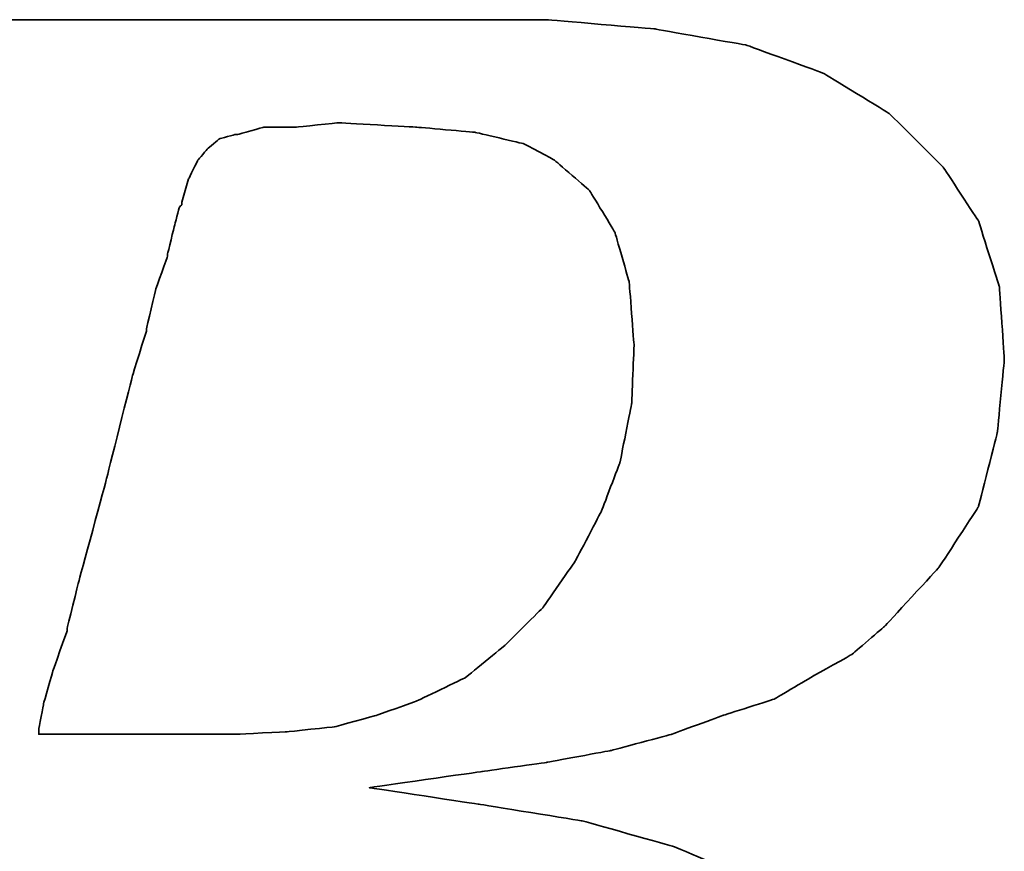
# Model space of a CAD drawing. Header units: millimetres. Extents: x 2 to 334, y 78 to 186.
# Tile 31 of 51: x 246.48 to 247.74, y 110.35 to 111.41. Entities that reach past the tile are written whole.
import ezdxf

# ---------------------------------------------------------------- set-up
doc = ezdxf.new("R2010")
doc.units = ezdxf.units.MM
doc.header["$LTSCALE"] = 0.15
doc.layers.add('DIM', color=4, linetype='CONTINUOUS')
doc.layers.add('layer 1', color=7, linetype='CONTINUOUS')

# ---------------------------------------------------------------- blocks, each defined once
blk = doc.blocks.new('TBI MOTION logo(完整正式版)')
at = {"layer": 'layer 1', "color": 22, "lineweight": 35}
for points, knots in [([(-64.65375, -6.86375), (-64.65375, -6.86375), (-64.84375, -7.29625), (-64.84375, -7.29625), (-64.84375, -7.29625), (-64.84375, -7.29625), (-64.86875, -7.34375), (-64.86875, -7.34375), (-64.86875, -7.34375), (-64.86875, -7.34375), (-64.86875, -7.36875), (-64.86875, -7.36875), (-64.86875, -7.36875), (-64.86875, -7.36875), (-65.15375, -7.65375), (-65.15375, -7.65375), (-65.15375, -7.65375), (-65.15375, -7.65375), (-65.17875, -7.65375), (-65.17875, -7.65375), (-65.17875, -7.65375), (-65.17875, -7.65375), (-65.20375, -7.67875), (-65.20375, -7.67875), (-65.20375, -7.67875), (-65.20375, -7.67875), (-65.58875, -7.87125), (-65.58875, -7.87125), (-65.58875, -7.87125), (-65.58875, -7.87125), (-65.63375, -7.87125), (-65.63375, -7.87125), (-65.63375, -7.87125), (-65.63375, -7.87125), (-65.65875, -7.89375), (-65.65875, -7.89375), (-65.65875, -7.89375), (-65.65875, -7.89375), (-66.09375, -7.94375), (-66.09375, -7.94375), (-66.09375, -7.94375), (-66.09375, -7.94375), (-66.11375, -7.94375), (-66.11375, -7.94375), (-66.11375, -7.94375), (-66.11375, -7.94375), (-66.16375, -7.94375), (-66.16375, -7.94375), (-66.16375, -7.94375), (-66.16375, -7.94375), (-66.30875, -7.94375), (-66.30875, -7.94375), (-66.30875, -7.94375), (-66.30875, -7.94375), (-66.69375, -7.94375), (-66.69375, -7.94375), (-66.69375, -7.94375), (-66.69375, -7.94375), (-67.07375, -7.94375), (-67.07375, -7.94375), (-67.07375, -7.94375), (-67.07375, -7.94375), (-67.12375, -7.94375), (-67.12375, -7.94375), (-67.12375, -7.94375), (-67.12375, -7.94375), (-67.12375, -7.96625), (-67.12375, -7.96625), (-67.12375, -7.96625), (-67.12375, -7.96625), (-67.14875, -7.99125), (-67.14875, -7.99125), (-67.14875, -7.99125), (-67.14875, -7.99125), (-67.24375, -8.34875), (-67.24375, -8.34875), (-67.24375, -8.34875), (-67.24375, -8.34875), (-67.31375, -8.68625), (-67.31375, -8.68625), (-67.31375, -8.68625), (-67.31375, -8.68625), (-67.26875, -8.68625), (-67.26875, -8.68625), (-67.26875, -8.68625), (-67.26875, -8.68625), (-67.07375, -8.68625), (-67.07375, -8.68625), (-67.07375, -8.68625), (-67.07375, -8.68625), (-66.54875, -8.68625), (-66.54875, -8.68625), (-66.54875, -8.68625), (-66.54875, -8.68625), (-65.82625, -8.68625), (-65.82625, -8.68625), (-65.82625, -8.68625), (-65.82625, -8.68625), (-65.01375, -8.68625), (-65.01375, -8.68625), (-65.01375, -8.68625), (-65.01375, -8.68625), (-64.05375, -8.68625), (-64.05375, -8.68625), (-64.05375, -8.68625), (-64.05375, -8.68625), (-62.08375, -8.68625), (-62.08375, -8.68625), (-62.08375, -8.68625), (-62.08375, -8.68625), (-60.06875, -8.68625), (-60.06875, -8.68625), (-60.06875, -8.68625), (-60.06875, -8.68625), (-59.10875, -8.68625), (-59.10875, -8.68625), (-59.10875, -8.68625), (-59.10875, -8.68625), (-58.29375, -8.68625), (-58.29375, -8.68625), (-58.29375, -8.68625), (-58.29375, -8.68625), (-57.57375, -8.68625), (-57.57375, -8.68625), (-57.57375, -8.68625), (-57.57375, -8.68625), (-57.04875, -8.68625), (-57.04875, -8.68625), (-57.04875, -8.68625), (-57.04875, -8.68625), (-56.85375, -8.68625), (-56.85375, -8.68625), (-56.85375, -8.68625), (-56.85375, -8.68625), (-56.70875, -8.68625), (-56.70875, -8.68625), (-56.70875, -8.68625), (-56.70875, -8.68625), (-56.61375, -8.68625), (-56.61375, -8.68625), (-56.61375, -8.68625), (-56.61375, -8.68625), (-56.56875, -8.68625), (-56.56875, -8.68625), (-56.56875, -8.68625), (-56.56875, -8.68625), (-55.65375, -8.63875), (-55.65375, -8.63875), (-55.65375, -8.63875), (-55.65375, -8.63875), (-54.76875, -8.51875), (-54.76875, -8.51875), (-54.76875, -8.51875), (-54.76875, -8.51875), (-53.90375, -8.30375), (-53.90375, -8.30375), (-53.90375, -8.30375), (-53.90375, -8.30375), (-53.08875, -8.03875), (-53.08875, -8.03875), (-53.08875, -8.03875), (-53.08875, -8.03875), (-52.34375, -7.65375), (-52.34375, -7.65375), (-52.34375, -7.65375), (-52.34375, -7.65375), (-51.69875, -7.29625), (-51.69875, -7.29625), (-51.69875, -7.29625), (-51.69875, -7.29625), (-51.21875, -6.91125), (-51.21875, -6.91125), (-51.21875, -6.91125), (-51.21875, -6.91125), (-50.83375, -6.50375), (-50.83375, -6.50375), (-50.83375, -6.50375), (-50.83375, -6.50375), (-50.44875, -5.94875), (-50.44875, -5.94875), (-50.44875, -5.94875), (-50.44875, -5.94875), (-50.13875, -5.30375), (-50.13875, -5.30375), (-50.13875, -5.30375), (-50.13875, -5.30375), (-49.99375, -4.65375), (-49.99375, -4.65375), (-49.99375, -4.65375), (-49.99375, -4.65375), (-49.92375, -3.98375), (-49.92375, -3.98375), (-49.92375, -3.98375), (-49.92375, -3.98375), (-49.99375, -3.19374), (-49.99375, -3.19374), (-49.99375, -3.19374), (-49.99375, -3.19374), (-50.23374, -2.44874), (-50.23374, -2.44874), (-50.23374, -2.44874), (-50.23374, -2.44874), (-50.59375, -1.87374), (-50.59375, -1.87374), (-50.59375, -1.87374), (-50.59375, -1.87374), (-51.09875, -1.31874), (-51.09875, -1.31874), (-51.09875, -1.31874), (-51.09875, -1.31874), (-51.74375, -0.81875), (-51.74375, -0.81875), (-51.74375, -0.81875), (-51.74375, -0.81875), (-52.53875, -0.48125), (-52.53875, -0.48125), (-52.53875, -0.48125), (-52.53875, -0.48125), (-53.47375, -0.21875), (-53.47375, -0.21875), (-53.47375, -0.21875), (-53.47375, -0.21875), (-54.52875, -0.04874), (-54.52875, -0.04874), (-54.52875, -0.04874), (-54.52875, -0.04874), (-55.65375, 0.12125), (-55.65375, 0.12125), (-55.65375, 0.12125), (-55.65375, 0.12125), (-54.50375, 0.28624), (-54.50375, 0.28624), (-54.50375, 0.28624), (-54.50375, 0.28624), (-53.83375, 0.38124), (-53.83375, 0.38124), (-53.83375, 0.38124), (-53.83375, 0.38124), (-53.18375, 0.50125), (-53.18375, 0.50125), (-53.18375, 0.50125), (-53.18375, 0.50125), (-52.55875, 0.66874), (-52.55875, 0.66874), (-52.55875, 0.66874), (-52.55875, 0.66874), (-52.03375, 0.86124), (-52.03375, 0.86124), (-52.03375, 0.86124), (-52.03375, 0.86124), (-51.50374, 1.03124), (-51.50374, 1.03124), (-51.50374, 1.03124), (-51.50374, 1.03124), (-51.09875, 1.27125), (-51.09875, 1.27125), (-51.09875, 1.27125), (-51.09875, 1.27125), (-50.71375, 1.48624), (-50.71375, 1.48624), (-50.71375, 1.48624), (-50.71375, 1.48624), (-50.37625, 1.77625), (-50.37625, 1.77625), (-50.37625, 1.77625), (-50.37625, 1.77625), (-49.82375, 2.37625), (-49.82375, 2.37625), (-49.82375, 2.37625), (-49.82375, 2.37625), (-49.41875, 2.99625), (-49.41875, 2.99625), (-49.41875, 2.99625), (-49.41875, 2.99625), (-49.22375, 3.76625), (-49.22375, 3.76625), (-49.22375, 3.76625), (-49.22375, 3.76625), (-49.15375, 4.50874), (-49.15375, 4.50874), (-49.15375, 4.50874), (-49.15375, 4.50874), (-49.20375, 5.25125), (-49.20375, 5.25125), (-49.20375, 5.25125), (-49.20375, 5.25125), (-49.41875, 5.92625), (-49.41875, 5.92625), (-49.41875, 5.92625), (-49.41875, 5.92625), (-49.77875, 6.47625), (-49.77875, 6.47625), (-49.77875, 6.47625), (-49.77875, 6.47625), (-50.33125, 7.02624), (-50.33125, 7.02624), (-50.33125, 7.02624), (-50.33125, 7.02624), (-51.00125, 7.43625), (-51.00125, 7.43625), (-51.00125, 7.43625), (-51.00125, 7.43625), (-51.79375, 7.72625), (-51.79375, 7.72625), (-51.79375, 7.72625), (-51.79375, 7.72625), (-52.72875, 7.89124), (-52.72875, 7.89124), (-52.72875, 7.89124), (-52.72875, 7.89124), (-53.83375, 7.98625), (-53.83375, 7.98625), (-53.83375, 7.98625), (-53.83375, 7.98625), (-53.92875, 7.98625), (-53.92875, 7.98625), (-53.92875, 7.98625), (-53.92875, 7.98625), (-54.26375, 7.98625), (-54.26375, 7.98625), (-54.26375, 7.98625), (-54.26375, 7.98625), (-54.74375, 7.98625), (-54.74375, 7.98625), (-54.74375, 7.98625), (-54.74375, 7.98625), (-55.36875, 7.98625), (-55.36875, 7.98625), (-55.36875, 7.98625), (-55.36875, 7.98625), (-56.13375, 7.98625), (-56.13375, 7.98625), (-56.13375, 7.98625), (-56.13375, 7.98625), (-56.94875, 7.98625), (-56.94875, 7.98625), (-56.94875, 7.98625), (-56.94875, 7.98625), (-58.77625, 7.98625), (-58.77625, 7.98625), (-58.77625, 7.98625), (-58.77625, 7.98625), (-60.59875, 7.98625), (-60.59875, 7.98625), (-60.59875, 7.98625), (-60.59875, 7.98625), (-61.41375, 7.98625), (-61.41375, 7.98625), (-61.41375, 7.98625), (-61.41375, 7.98625), (-62.17875, 7.98625), (-62.17875, 7.98625), (-62.17875, 7.98625), (-62.17875, 7.98625), (-62.80375, 7.98625), (-62.80375, 7.98625), (-62.80375, 7.98625), (-62.80375, 7.98625), (-63.30625, 7.98625), (-63.30625, 7.98625), (-63.30625, 7.98625), (-63.30625, 7.98625), (-63.57375, 7.98625), (-63.57375, 7.98625), (-63.57375, 7.98625), (-63.57375, 7.98625), (-63.57375, 7.96375), (-63.57375, 7.96375), (-63.57375, 7.96375), (-63.57375, 7.96375), (-63.59875, 7.94125), (-63.59875, 7.94125), (-63.59875, 7.94125), (-63.59875, 7.94125), (-63.69375, 7.55625), (-63.69375, 7.55625), (-63.69375, 7.55625), (-63.69375, 7.55625), (-63.76375, 7.24624), (-63.76375, 7.24624), (-63.76375, 7.24624), (-63.76375, 7.24624), (-63.23875, 7.24624), (-63.23875, 7.24624), (-63.23875, 7.24624), (-63.23875, 7.24624), (-62.75875, 7.24624), (-62.75875, 7.24624), (-62.75875, 7.24624), (-62.75875, 7.24624), (-62.61125, 7.24624), (-62.61125, 7.24624), (-62.61125, 7.24624), (-62.61125, 7.24624), (-62.56625, 7.24624), (-62.56625, 7.24624), (-62.56625, 7.24624), (-62.56625, 7.24624), (-62.22875, 7.24624), (-62.22875, 7.24624), (-62.22875, 7.24624), (-62.22875, 7.24624), (-62.20375, 7.24624), (-62.20375, 7.24624), (-62.20375, 7.24624), (-62.20375, 7.24624), (-62.17875, 7.21875), (-62.17875, 7.21875), (-62.17875, 7.21875), (-62.17875, 7.21875), (-61.96375, 7.17125), (-61.96375, 7.17125), (-61.96375, 7.17125), (-61.96375, 7.17125), (-61.72375, 7.12624), (-61.72375, 7.12624), (-61.72375, 7.12624), (-61.72375, 7.12624), (-61.70375, 7.12624), (-61.70375, 7.12624), (-61.70375, 7.12624), (-61.70375, 7.12624), (-61.55875, 7.07624), (-61.55875, 7.07624), (-61.55875, 7.07624), (-61.55875, 7.07624), (-61.50875, 7.07624), (-61.50875, 7.07624), (-61.50875, 7.07624), (-61.50875, 7.07624), (-61.48375, 7.02624), (-61.48375, 7.02624), (-61.48375, 7.02624), (-61.48375, 7.02624), (-61.31875, 6.83375), (-61.31875, 6.83375), (-61.31875, 6.83375), (-61.31875, 6.83375), (-61.29375, 6.81125), (-61.29375, 6.81125), (-61.29375, 6.81125), (-61.29375, 6.81125), (-61.29375, 6.78625), (-61.29375, 6.78625), (-61.29375, 6.78625), (-61.29375, 6.78625), (-61.19875, 6.50124), (-61.19875, 6.50124), (-61.19875, 6.50124), (-61.19875, 6.50124), (-61.17375, 6.45124), (-61.17375, 6.45124), (-61.17375, 6.45124), (-61.17375, 6.45124), (-61.19875, 6.40625), (-61.19875, 6.40625), (-61.19875, 6.40625), (-61.19875, 6.40625), (-61.26875, 5.99624), (-61.26875, 5.99624), (-61.26875, 5.99624), (-61.26875, 5.99624), (-61.26875, 5.85125), (-61.26875, 5.85125), (-61.26875, 5.85125), (-61.26875, 5.85125), (-61.26875, 5.82625), (-61.26875, 5.82625), (-61.26875, 5.82625), (-61.26875, 5.82625), (-61.29375, 5.80625), (-61.29375, 5.80625), (-61.29375, 5.80625), (-61.29375, 5.80625), (-61.34125, 5.66125), (-61.34125, 5.66125), (-61.34125, 5.66125), (-61.34125, 5.66125), (-61.41375, 5.44625), (-61.41375, 5.44625), (-61.41375, 5.44625), (-61.41375, 5.44625), (-61.48375, 5.15625), (-61.48375, 5.15625), (-61.48375, 5.15625), (-61.48375, 5.15625), (-61.58375, 4.82124), (-61.58375, 4.82124), (-61.58375, 4.82124), (-61.58375, 4.82124), (-61.79875, 4.00375), (-61.79875, 4.00375), (-61.79875, 4.00375), (-61.79875, 4.00375), (-62.05875, 2.99625), (-62.05875, 2.99625), (-62.05875, 2.99625), (-62.05875, 2.99625), (-62.34875, 1.91625), (-62.34875, 1.91625), (-62.34875, 1.91625), (-62.34875, 1.91625), (-62.97375, -0.41124), (-62.97375, -0.41124), (-62.97375, -0.41124), (-62.97375, -0.41124), (-63.59875, -2.75875), (-63.59875, -2.75875), (-63.59875, -2.75875), (-63.59875, -2.75875), (-63.88375, -3.86374), (-63.88375, -3.86374), (-63.88375, -3.86374), (-63.88375, -3.86374), (-64.14875, -4.82374), (-64.14875, -4.82374), (-64.14875, -4.82374), (-64.14875, -4.82374), (-64.36375, -5.64125), (-64.36375, -5.64125), (-64.36375, -5.64125), (-64.36375, -5.64125), (-64.43625, -5.97625), (-64.43625, -5.97625), (-64.43625, -5.97625), (-64.43625, -5.97625), (-64.50875, -6.28625), (-64.50875, -6.28625), (-64.50875, -6.28625), (-64.50875, -6.28625), (-64.50875, -6.30875), (-64.50875, -6.30875), (-64.50875, -6.30875), (-64.50875, -6.30875), (-64.57875, -6.50375), (-64.57875, -6.50375), (-64.57875, -6.50375), (-64.57875, -6.50375), (-64.62875, -6.69625), (-64.62875, -6.69625), (-64.62875, -6.69625), (-64.62875, -6.69625), (-64.62875, -6.76875), (-64.62875, -6.76875), (-64.62875, -6.76875), (-64.62875, -6.76875), (-64.62875, -6.81375), (-64.62875, -6.81375), (-64.62875, -6.81375), (-64.62875, -6.81375), (-64.62875, -6.83875), (-64.62875, -6.83875), (-64.62875, -6.83875), (-64.62875, -6.83875), (-64.65375, -6.86375), (-64.65375, -6.86375)], [0, 0, 0, 0, 0.00719424, 0.00719424, 0.00719424, 0.00719425, 0.01438849, 0.01438849, 0.01438849, 0.0143885, 0.02158273, 0.02158273, 0.02158273, 0.02158274, 0.02877698, 0.02877698, 0.02877698, 0.02877699, 0.03597122, 0.03597122, 0.03597122, 0.03597123, 0.04316547, 0.04316547, 0.04316547, 0.04316548, 0.05035971, 0.05035971, 0.05035971, 0.05035972, 0.05755396, 0.05755396, 0.05755396, 0.05755397, 0.0647482, 0.0647482, 0.0647482, 0.06474821, 0.07194245, 0.07194245, 0.07194245, 0.07194246, 0.07913669, 0.07913669, 0.07913669, 0.0791367, 0.08633094, 0.08633094, 0.08633094, 0.08633095, 0.09352518, 0.09352518, 0.09352518, 0.09352519, 0.10071942, 0.10071942, 0.10071942, 0.10071943, 0.10791367, 0.10791367, 0.10791367, 0.10791368, 0.11510791, 0.11510791, 0.11510791, 0.11510792, 0.12230216, 0.12230216, 0.12230216, 0.12230217, 0.1294964, 0.1294964, 0.1294964, 0.12949641, 0.13669065, 0.13669065, 0.13669065, 0.13669066, 0.14388489, 0.14388489, 0.14388489, 0.1438849, 0.15107914, 0.15107914, 0.15107914, 0.15107915, 0.15827338, 0.15827338, 0.15827338, 0.15827339, 0.16546763, 0.16546763, 0.16546763, 0.16546764, 0.17266187, 0.17266187, 0.17266187, 0.17266188, 0.17985612, 0.17985612, 0.17985612, 0.17985613, 0.18705036, 0.18705036, 0.18705036, 0.18705037, 0.1942446, 0.1942446, 0.1942446, 0.19424461, 0.20143885, 0.20143885, 0.20143885, 0.20143886, 0.20863309, 0.20863309, 0.20863309, 0.2086331, 0.21582734, 0.21582734, 0.21582734, 0.21582735, 0.22302158, 0.22302158, 0.22302158, 0.22302159, 0.23021583, 0.23021583, 0.23021583, 0.23021584, 0.23741007, 0.23741007, 0.23741007, 0.23741008, 0.24460432, 0.24460432, 0.24460432, 0.24460433, 0.25179856, 0.25179856, 0.25179856, 0.25179857, 0.25899281, 0.25899281, 0.25899281, 0.25899282, 0.26618705, 0.26618705, 0.26618705, 0.26618706, 0.27338129, 0.27338129, 0.27338129, 0.2733813, 0.28057554, 0.28057554, 0.28057554, 0.28057555, 0.28776978, 0.28776978, 0.28776978, 0.28776979, 0.29496403, 0.29496403, 0.29496403, 0.29496404, 0.30215827, 0.30215827, 0.30215827, 0.30215828, 0.30935252, 0.30935252, 0.30935252, 0.30935253, 0.31654676, 0.31654676, 0.31654676, 0.31654677, 0.32374101, 0.32374101, 0.32374101, 0.32374102, 0.33093525, 0.33093525, 0.33093525, 0.33093526, 0.3381295, 0.3381295, 0.3381295, 0.33812951, 0.34532374, 0.34532374, 0.34532374, 0.34532375, 0.35251799, 0.35251799, 0.35251799, 0.352518, 0.35971223, 0.35971223, 0.35971223, 0.35971224, 0.36690647, 0.36690647, 0.36690647, 0.36690648, 0.37410072, 0.37410072, 0.37410072, 0.37410073, 0.38129496, 0.38129496, 0.38129496, 0.38129497, 0.38848921, 0.38848921, 0.38848921, 0.38848922, 0.39568345, 0.39568345, 0.39568345, 0.39568346, 0.4028777, 0.4028777, 0.4028777, 0.40287771, 0.41007194, 0.41007194, 0.41007194, 0.41007195, 0.41726619, 0.41726619, 0.41726619, 0.4172662, 0.42446043, 0.42446043, 0.42446043, 0.42446044, 0.43165468, 0.43165468, 0.43165468, 0.43165469, 0.43884892, 0.43884892, 0.43884892, 0.43884893, 0.44604317, 0.44604317, 0.44604317, 0.44604318, 0.45323741, 0.45323741, 0.45323741, 0.45323742, 0.46043165, 0.46043165, 0.46043165, 0.46043166, 0.4676259, 0.4676259, 0.4676259, 0.46762591, 0.47482014, 0.47482014, 0.47482014, 0.47482015, 0.48201439, 0.48201439, 0.48201439, 0.4820144, 0.48920863, 0.48920863, 0.48920863, 0.48920864, 0.49640288, 0.49640288, 0.49640288, 0.49640289, 0.50359712, 0.50359712, 0.50359712, 0.50359713, 0.51079137, 0.51079137, 0.51079137, 0.51079138, 0.51798561, 0.51798561, 0.51798561, 0.51798562, 0.52517986, 0.52517986, 0.52517986, 0.52517987, 0.5323741, 0.5323741, 0.5323741, 0.53237411, 0.53956835, 0.53956835, 0.53956835, 0.53956836, 0.54676259, 0.54676259, 0.54676259, 0.5467626, 0.55395683, 0.55395683, 0.55395683, 0.55395684, 0.56115108, 0.56115108, 0.56115108, 0.56115109, 0.56834532, 0.56834532, 0.56834532, 0.56834533, 0.57553957, 0.57553957, 0.57553957, 0.57553958, 0.58273381, 0.58273381, 0.58273381, 0.58273382, 0.58992806, 0.58992806, 0.58992806, 0.58992807, 0.5971223, 0.5971223, 0.5971223, 0.59712231, 0.60431655, 0.60431655, 0.60431655, 0.60431656, 0.61151079, 0.61151079, 0.61151079, 0.6115108, 0.61870504, 0.61870504, 0.61870504, 0.61870505, 0.62589928, 0.62589928, 0.62589928, 0.62589929, 0.63309353, 0.63309353, 0.63309353, 0.63309354, 0.64028777, 0.64028777, 0.64028777, 0.64028778, 0.64748201, 0.64748201, 0.64748201, 0.64748202, 0.65467626, 0.65467626, 0.65467626, 0.65467627, 0.6618705, 0.6618705, 0.6618705, 0.66187051, 0.66906475, 0.66906475, 0.66906475, 0.66906476, 0.67625899, 0.67625899, 0.67625899, 0.676259, 0.68345324, 0.68345324, 0.68345324, 0.68345325, 0.69064748, 0.69064748, 0.69064748, 0.69064749, 0.69784173, 0.69784173, 0.69784173, 0.69784174, 0.70503597, 0.70503597, 0.70503597, 0.70503598, 0.71223022, 0.71223022, 0.71223022, 0.71223023, 0.71942446, 0.71942446, 0.71942446, 0.71942447, 0.72661871, 0.72661871, 0.72661871, 0.72661872, 0.73381295, 0.73381295, 0.73381295, 0.73381296, 0.74100719, 0.74100719, 0.74100719, 0.7410072, 0.74820144, 0.74820144, 0.74820144, 0.74820145, 0.75539568, 0.75539568, 0.75539568, 0.75539569, 0.76258993, 0.76258993, 0.76258993, 0.76258994, 0.76978417, 0.76978417, 0.76978417, 0.76978418, 0.77697842, 0.77697842, 0.77697842, 0.77697843, 0.78417266, 0.78417266, 0.78417266, 0.78417267, 0.79136691, 0.79136691, 0.79136691, 0.79136692, 0.79856115, 0.79856115, 0.79856115, 0.79856116, 0.8057554, 0.8057554, 0.8057554, 0.80575541, 0.81294964, 0.81294964, 0.81294964, 0.81294965, 0.82014388, 0.82014388, 0.82014388, 0.82014389, 0.82733813, 0.82733813, 0.82733813, 0.82733814, 0.83453237, 0.83453237, 0.83453237, 0.83453238, 0.84172662, 0.84172662, 0.84172662, 0.84172663, 0.84892086, 0.84892086, 0.84892086, 0.84892087, 0.85611511, 0.85611511, 0.85611511, 0.85611512, 0.86330935, 0.86330935, 0.86330935, 0.86330936, 0.8705036, 0.8705036, 0.8705036, 0.87050361, 0.87769784, 0.87769784, 0.87769784, 0.87769785, 0.88489209, 0.88489209, 0.88489209, 0.8848921, 0.89208633, 0.89208633, 0.89208633, 0.89208634, 0.89928058, 0.89928058, 0.89928058, 0.89928059, 0.90647482, 0.90647482, 0.90647482, 0.90647483, 0.91366906, 0.91366906, 0.91366906, 0.91366907, 0.92086331, 0.92086331, 0.92086331, 0.92086332, 0.92805755, 0.92805755, 0.92805755, 0.92805756, 0.9352518, 0.9352518, 0.9352518, 0.93525181, 0.94244604, 0.94244604, 0.94244604, 0.94244605, 0.94964029, 0.94964029, 0.94964029, 0.9496403, 0.95683453, 0.95683453, 0.95683453, 0.95683454, 0.96402878, 0.96402878, 0.96402878, 0.96402879, 0.97122302, 0.97122302, 0.97122302, 0.97122303, 0.97841727, 0.97841727, 0.97841727, 0.97841728, 0.98561151, 0.98561151, 0.98561151, 0.98561152, 0.99280576, 0.99280576, 0.99280576, 0.99280577, 1, 1, 1, 1]), ([(-57.50375, 6.35625), (-57.50375, 6.35625), (-57.57375, 6.11625), (-57.57375, 6.11625), (-57.57375, 6.11625), (-57.57375, 6.11625), (-57.57375, 6.09125), (-57.57375, 6.09125), (-57.57375, 6.09125), (-57.57375, 6.09125), (-57.59875, 6.06625), (-57.59875, 6.06625), (-57.59875, 6.06625), (-57.59875, 6.06625), (-57.64875, 5.87625), (-57.64875, 5.87625), (-57.64875, 5.87625), (-57.64875, 5.87625), (-57.71875, 5.58875), (-57.71875, 5.58875), (-57.71875, 5.58875), (-57.71875, 5.58875), (-57.71875, 5.56625), (-57.71875, 5.56625), (-57.71875, 5.56625), (-57.71875, 5.56625), (-57.83875, 5.23125), (-57.83875, 5.23125), (-57.83875, 5.23125), (-57.83875, 5.23125), (-57.93625, 4.82124), (-57.93625, 4.82124), (-57.93625, 4.82124), (-57.93625, 4.82124), (-57.93625, 4.79624), (-57.93625, 4.79624), (-57.93625, 4.79624), (-57.93625, 4.79624), (-58.07875, 4.34125), (-58.07875, 4.34125), (-58.07875, 4.34125), (-58.07875, 4.34125), (-58.34375, 3.28625), (-58.34375, 3.28625), (-58.34375, 3.28625), (-58.34375, 3.28625), (-58.62875, 2.23124), (-58.62875, 2.23124), (-58.62875, 2.23124), (-58.62875, 2.23124), (-58.74875, 1.75125), (-58.74875, 1.75125), (-58.74875, 1.75125), (-58.74875, 1.75125), (-58.74875, 1.72625), (-58.74875, 1.72625), (-58.74875, 1.72625), (-58.74875, 1.72625), (-58.89375, 1.31625), (-58.89375, 1.31625), (-58.89375, 1.31625), (-58.89375, 1.31625), (-58.98875, 0.98124), (-58.98875, 0.98124), (-58.98875, 0.98124), (-58.98875, 0.98124), (-59.03875, 0.71625), (-59.03875, 0.71625), (-59.03875, 0.71625), (-59.03875, 0.71625), (-59.03875, 0.66874), (-59.03875, 0.66874), (-59.03875, 0.66874), (-59.03875, 0.66874), (-58.91875, 0.66874), (-58.91875, 0.66874), (-58.91875, 0.66874), (-58.91875, 0.66874), (-58.53375, 0.66874), (-58.53375, 0.66874), (-58.53375, 0.66874), (-58.53375, 0.66874), (-58.10375, 0.66874), (-58.10375, 0.66874), (-58.10375, 0.66874), (-58.10375, 0.66874), (-57.66875, 0.66874), (-57.66875, 0.66874), (-57.66875, 0.66874), (-57.66875, 0.66874), (-57.33375, 0.66874), (-57.33375, 0.66874), (-57.33375, 0.66874), (-57.33375, 0.66874), (-57.09375, 0.66874), (-57.09375, 0.66874), (-57.09375, 0.66874), (-57.09375, 0.66874), (-56.99875, 0.66874), (-56.99875, 0.66874), (-56.99875, 0.66874), (-56.99875, 0.66874), (-56.49375, 0.69374), (-56.49375, 0.69374), (-56.49375, 0.69374), (-56.49375, 0.69374), (-56.01375, 0.74374), (-56.01375, 0.74374), (-56.01375, 0.74374), (-56.01375, 0.74374), (-55.58375, 0.86124), (-55.58375, 0.86124), (-55.58375, 0.86124), (-55.58375, 0.86124), (-55.17375, 1.00624), (-55.17375, 1.00624), (-55.17375, 1.00624), (-55.17375, 1.00624), (-54.67375, 1.24625), (-54.67375, 1.24625), (-54.67375, 1.24625), (-54.67375, 1.24625), (-54.26375, 1.58124), (-54.26375, 1.58124), (-54.26375, 1.58124), (-54.26375, 1.58124), (-53.87875, 1.96374), (-53.87875, 1.96374), (-53.87875, 1.96374), (-53.87875, 1.96374), (-53.54375, 2.44625), (-53.54375, 2.44625), (-53.54375, 2.44625), (-53.54375, 2.44625), (-53.27875, 2.95125), (-53.27875, 2.95125), (-53.27875, 2.95125), (-53.27875, 2.95125), (-53.08875, 3.45124), (-53.08875, 3.45124), (-53.08875, 3.45124), (-53.08875, 3.45124), (-52.96875, 4.05124), (-52.96875, 4.05124), (-52.96875, 4.05124), (-52.96875, 4.05124), (-52.94375, 4.65125), (-52.94375, 4.65125), (-52.94375, 4.65125), (-52.94375, 4.65125), (-52.99375, 5.30125), (-52.99375, 5.30125), (-52.99375, 5.30125), (-52.99375, 5.30125), (-53.13875, 5.80625), (-53.13875, 5.80625), (-53.13875, 5.80625), (-53.13875, 5.80625), (-53.39875, 6.23625), (-53.39875, 6.23625), (-53.39875, 6.23625), (-53.39875, 6.23625), (-53.75875, 6.54875), (-53.75875, 6.54875), (-53.75875, 6.54875), (-53.75875, 6.54875), (-54.07375, 6.71625), (-54.07375, 6.71625), (-54.07375, 6.71625), (-54.07375, 6.71625), (-54.57375, 6.83375), (-54.57375, 6.83375), (-54.57375, 6.83375), (-54.57375, 6.83375), (-55.17375, 6.88625), (-55.17375, 6.88625), (-55.17375, 6.88625), (-55.17375, 6.88625), (-55.96875, 6.93125), (-55.96875, 6.93125), (-55.96875, 6.93125), (-55.96875, 6.93125), (-56.39875, 6.88625), (-56.39875, 6.88625), (-56.39875, 6.88625), (-56.39875, 6.88625), (-56.42125, 6.88625), (-56.42125, 6.88625), (-56.42125, 6.88625), (-56.42125, 6.88625), (-56.73375, 6.88625), (-56.73375, 6.88625), (-56.73375, 6.88625), (-56.73375, 6.88625), (-56.99875, 6.81125), (-56.99875, 6.81125), (-56.99875, 6.81125), (-56.99875, 6.81125), (-57.02375, 6.81125), (-57.02375, 6.81125), (-57.02375, 6.81125), (-57.02375, 6.81125), (-57.18875, 6.76625), (-57.18875, 6.76625), (-57.18875, 6.76625), (-57.18875, 6.76625), (-57.30875, 6.66625), (-57.30875, 6.66625), (-57.30875, 6.66625), (-57.30875, 6.66625), (-57.40875, 6.54875), (-57.40875, 6.54875), (-57.40875, 6.54875), (-57.40875, 6.54875), (-57.50375, 6.35625), (-57.50375, 6.35625)], [0, 0, 0, 0, 0.01851852, 0.01851852, 0.01851852, 0.01851853, 0.03703704, 0.03703704, 0.03703704, 0.03703705, 0.05555556, 0.05555556, 0.05555556, 0.05555557, 0.07407407, 0.07407407, 0.07407407, 0.07407408, 0.09259259, 0.09259259, 0.09259259, 0.0925926, 0.11111111, 0.11111111, 0.11111111, 0.11111112, 0.12962963, 0.12962963, 0.12962963, 0.12962964, 0.14814815, 0.14814815, 0.14814815, 0.14814816, 0.16666667, 0.16666667, 0.16666667, 0.16666668, 0.18518519, 0.18518519, 0.18518519, 0.1851852, 0.2037037, 0.2037037, 0.2037037, 0.20370371, 0.22222222, 0.22222222, 0.22222222, 0.22222223, 0.24074074, 0.24074074, 0.24074074, 0.24074075, 0.25925926, 0.25925926, 0.25925926, 0.25925927, 0.27777778, 0.27777778, 0.27777778, 0.27777779, 0.2962963, 0.2962963, 0.2962963, 0.29629631, 0.31481481, 0.31481481, 0.31481481, 0.31481482, 0.33333333, 0.33333333, 0.33333333, 0.33333334, 0.35185185, 0.35185185, 0.35185185, 0.35185186, 0.37037037, 0.37037037, 0.37037037, 0.37037038, 0.38888889, 0.38888889, 0.38888889, 0.3888889, 0.40740741, 0.40740741, 0.40740741, 0.40740742, 0.42592593, 0.42592593, 0.42592593, 0.42592594, 0.44444444, 0.44444444, 0.44444444, 0.44444445, 0.46296296, 0.46296296, 0.46296296, 0.46296297, 0.48148148, 0.48148148, 0.48148148, 0.48148149, 0.5, 0.5, 0.5, 0.50000001, 0.51851852, 0.51851852, 0.51851852, 0.51851853, 0.53703704, 0.53703704, 0.53703704, 0.53703705, 0.55555556, 0.55555556, 0.55555556, 0.55555557, 0.57407407, 0.57407407, 0.57407407, 0.57407408, 0.59259259, 0.59259259, 0.59259259, 0.5925926, 0.61111111, 0.61111111, 0.61111111, 0.61111112, 0.62962963, 0.62962963, 0.62962963, 0.62962964, 0.64814815, 0.64814815, 0.64814815, 0.64814816, 0.66666667, 0.66666667, 0.66666667, 0.66666668, 0.68518519, 0.68518519, 0.68518519, 0.6851852, 0.7037037, 0.7037037, 0.7037037, 0.70370371, 0.72222222, 0.72222222, 0.72222222, 0.72222223, 0.74074074, 0.74074074, 0.74074074, 0.74074075, 0.75925926, 0.75925926, 0.75925926, 0.75925927, 0.77777778, 0.77777778, 0.77777778, 0.77777779, 0.7962963, 0.7962963, 0.7962963, 0.79629631, 0.81481481, 0.81481481, 0.81481481, 0.81481482, 0.83333333, 0.83333333, 0.83333333, 0.83333334, 0.85185185, 0.85185185, 0.85185185, 0.85185186, 0.87037037, 0.87037037, 0.87037037, 0.87037038, 0.88888889, 0.88888889, 0.88888889, 0.8888889, 0.90740741, 0.90740741, 0.90740741, 0.90740742, 0.92592593, 0.92592593, 0.92592593, 0.92592594, 0.94444444, 0.94444444, 0.94444444, 0.94444445, 0.96296296, 0.96296296, 0.96296296, 0.96296297, 0.98148148, 0.98148148, 0.98148148, 0.98148149, 1, 1, 1, 1])]:
    blk.add_open_spline(points, degree=3, knots=knots, dxfattribs=at)

msp = doc.modelspace()

# ---------------------------------------------------------------- block references
at = {"layer": 'DIM', "color": 7, "xscale": 0.1250977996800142, "yscale": 0.1250977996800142, "zscale": 0.1250977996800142}
msp.add_blockref('TBI MOTION logo(完整正式版)', (253.8874, 110.4115), dxfattribs=at)

doc.saveas('drawing.dxf')
